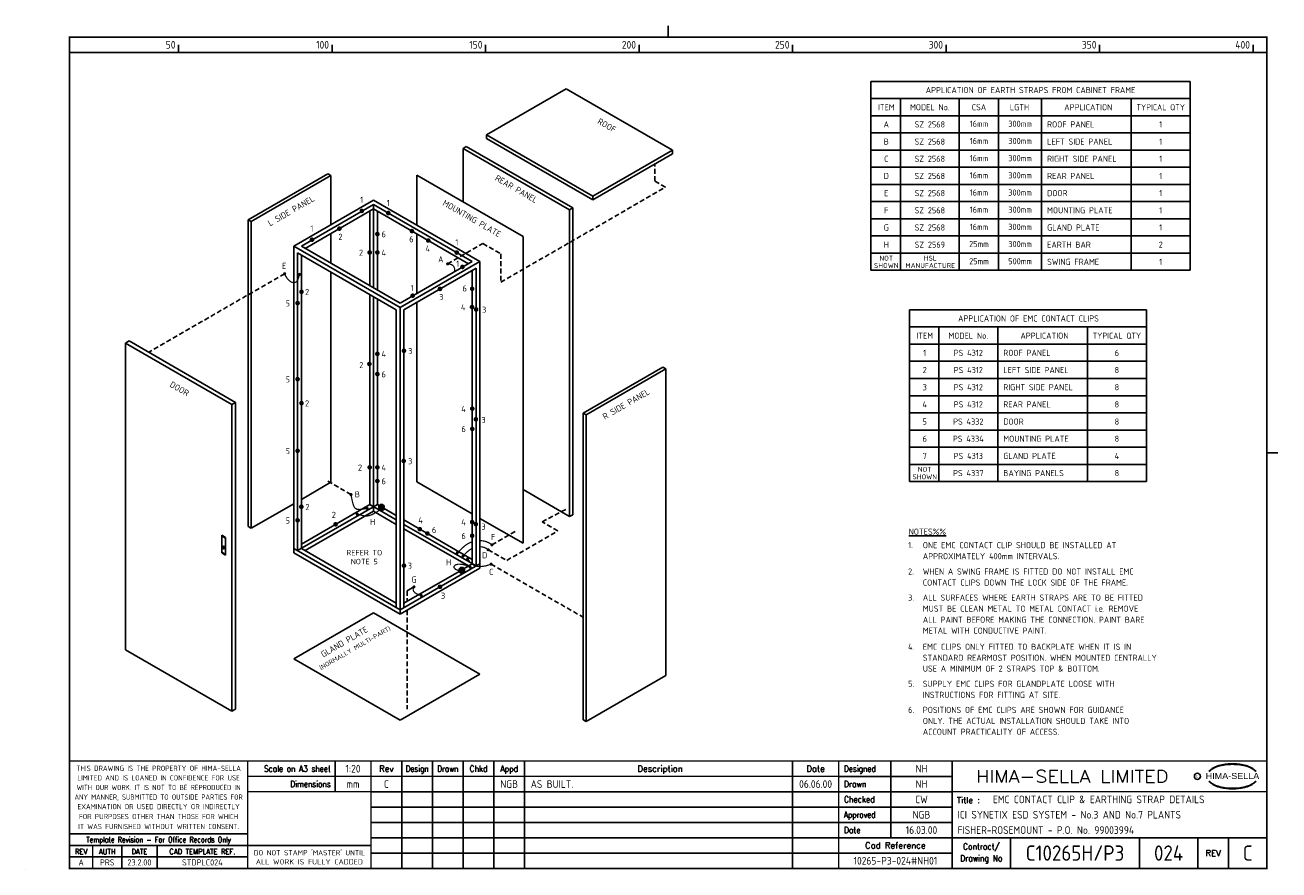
# Model space of a CAD drawing. Extents: x 0 to 8169, y 0 to 5509.
import ezdxf
from ezdxf.enums import TextEntityAlignment as Align

# ---------------------------------------------------------------- set-up
doc = ezdxf.new("R2010")
doc.units = 0
doc.header["$LTSCALE"] = 5
doc.header["$MEASUREMENT"] = 0
doc.linetypes.add('HIDDEN', pattern=[9.525, 6.35, -3.175])
doc.layers.get('0').update_dxf_attribs({"color": 41, "linetype": 'CONTINUOUS'})
for name, color, linetype in [('00-DRG_FRAME', 12, 'CONTINUOUS'), ('01-DRAW', 7, 'CONTINUOUS'), ('02-TEXT', 2, 'CONTINUOUS'), ('03-DIM', 3, 'CONTINUOUS'), ('051-TEXT', 2, 'CONTINUOUS')]:
    doc.layers.add(name, color=color, linetype=linetype)
doc.styles.add('ARIAL', font='ARIAL.TTF', dxfattribs={"height": 2.5})
doc.styles.add('ISO', font='iso.shx')
doc.styles.add('ROMAND', font='ROMAND')

# ---------------------------------------------------------------- blocks, each defined once
blk = doc.blocks.new('A3-CONTRACT')
at = {"style": 'ISO'}
for tag, height, p in [('SCALE', 2.5, (130.45, 31.75)), ('DESIGNED', 2.5, (292, 31.75)), ('DIMS', 2.5, (130.45, 26.75)), ('DRAWN', 2.5, (292, 26.75)), ('CHECKED', 2.5, (292, 21.75)), ('APPD', 2.5, (292, 16.75)), ('DATE', 2.5, (292, 11.75)), ('CAD-REF', 2.5, (282, 1.75)), ('CONTRACT', 5, (342, 3))]:
    blk.add_attdef(tag, text='', height=height, dxfattribs=at).set_placement(p, align=Align.CENTER)
for tag, p in [('TITLE_2', (303.75, 16.75)), ('TITLE_3', (303.5, 11.75))]:
    blk.add_attdef(tag, p, '', height=2.5, dxfattribs=at)
blk = doc.blocks.new('A3-TITLE')
at = {"style": 'ISO'}
blk.add_attdef('TITLE_1', (318.75, 21.75), '', height=2.5, dxfattribs=at)
for tag, p in [('DRGNO', (372.5, 3)), ('REV.', (398.25, 3))]:
    blk.add_attdef(tag, text='', height=5, dxfattribs=at).set_placement(p, align=Align.CENTER)
blk = doc.blocks.new('A3-REVB')
at = {"style": 'ISO'}
for tag, p in [('B', (117.7, 21.75)), ('DES', (127.7, 21.75)), ('DRN', (137.7, 21.75)), ('CHKD', (147.7, 21.75)), ('APPD', (157.7, 21.75)), ('DATE', (258, 21.75))]:
    blk.add_attdef(tag, text='', height=2.5, dxfattribs=at).set_placement(p, align=Align.CENTER)
blk.add_attdef('DESCRIPTION', (164.7, 21.75), '', height=2.5, dxfattribs=at)

msp = doc.modelspace()

# ---------------------------------------------------------------- linework, layer by layer
at = {"layer": '00-DRG_FRAME'}
for p, q in [((1000, 5330), (1000, 5380)), ((2000, 5330), (2000, 5380)), ((3000, 5330), (3000, 5380)), ((4000, 5330), (4000, 5380)), ((5000, 5330), (5000, 5380)), ((6000, 5330), (6000, 5380)), ((7000, 5330), (7000, 5380)), ((8000, 5330), (8000, 5380)), ((2020.2, 710), (2020.2, 510)), ((2454, 710), (2454, 10)), ((2654, 10), (2654, 710)), ((2854, 10), (2854, 710)), ((3054, 710), (3054, 10)), ((3254, 710), (3254, 10)), ((5000, 710), (5000, 10)), ((5640, 710), (5640, 210)), ((5300, 610), (6040, 610)), ((6040, 510), (2254, 510)), ((2254, 410), (6040, 410)), ((6040, 310), (2254, 310)), ((2254, 210), (5300, 210)), ((6420, 210), (6420, 10)), ((7260, 210), (7260, 10)), ((7640, 10), (7640, 210)), ((7840, 210), (7840, 10)), ((1450, 85), (290, 85)), ((6040, 110), (2254, 110)), ((0, 0), (0, 0.5))]:
    msp.add_line(p, q, dxfattribs=at)
at = {"layer": '00-DRG_FRAME', "const_width": 10}
for points in [[(4190, 5430), (4190, 5503.6)], [(4190, 5430), (4190, 5503.6)], [(290, 5330), (8090, 5330)], [(8090, 2720), (8163.6, 2720)], [(8090, 710), (290, 710)], [(1450, 10), (1450, 710)], [(2254, 10), (2254, 710)], [(5300, 710), (5300, 10)], [(6040, 10), (6040, 710)], [(5300, 610), (1450, 610)], [(2254, 510), (1450, 510)], [(8090, 510), (6040, 510)], [(290, 235), (1450, 235)], [(290, 160), (1450, 160)], [(440, 10), (440, 160)], [(630, 10), (630, 160)], [(860, 10), (860, 160)], [(2254, 160), (1450, 160)], [(5300, 210), (8090, 210)]]:
    msp.add_lwpolyline(points, dxfattribs=at)
msp.add_lwpolyline([(290, 10), (8090, 10), (8090, 5430), (290, 5430)], close=True, dxfattribs=at)
at = {"layer": '00-DRG_FRAME', "color": 3}
msp.add_circle((7637.6, 610), 20, dxfattribs=at)
for centre, radius, start, end in [((7812.1, 536.6), 144.8, 106.05317, 133.5024), ((7802.3, 562), 119.6, 122.24405, 131.61539), ((7795, 575.6), 104.2, 111.82056, 122.8668), ((7835.5, 494), 195.2, 107.59306, 113.94515), ((7862, 369.9), 318.7, 89.26982, 106.39112), ((7842, 470.3), 219.7, 96.01458, 107.32027), ((7865.9, 326.2), 365.6, 92.89168, 97.37336), ((7864.8, 377.3), 314.6, 89.78049, 93.17379), ((7867.3, 377.3), 314.6, 86.82621, 90.21951), ((7870.1, 369.9), 318.7, 73.60888, 90.73018), ((7866.2, 326.2), 365.6, 82.62664, 87.10832), ((7890.1, 470.3), 219.7, 72.67973, 83.98542), ((7896.5, 494), 195.2, 66.05485, 72.40694), ((7920, 536.6), 144.8, 46.4976, 73.94683), ((7937, 575.6), 104.2, 57.1332, 68.17944), ((7929.8, 562), 119.6, 48.38461, 57.75595), ((7817.5, 540.3), 146, 130.41903, 136.05701), ((7812.1, 684.6), 144.8, 226.4976, 253.94683), ((7817.5, 680.9), 146, 223.94299, 229.58097), ((7920, 684.6), 144.8, 286.05317, 313.5024), ((7914.6, 540.3), 146, 43.94299, 49.58097), ((7914.6, 680.9), 146, 310.41903, 316.05701), ((7802.3, 659.2), 119.6, 228.38461, 237.75595), ((7795, 645.5), 104.2, 237.1332, 248.17944), ((7835.5, 727.2), 195.2, 246.05485, 252.40694), ((7862, 851.2), 318.7, 253.60888, 270.73018), ((7842, 750.9), 219.7, 252.67973, 263.98542), ((7865.9, 895), 365.6, 262.62664, 267.10832), ((7864.8, 843.9), 314.6, 266.82621, 270.21951), ((7870.1, 851.2), 318.7, 269.26982, 286.39112), ((7867.3, 843.9), 314.6, 269.78049, 273.17379), ((7866.2, 895), 365.6, 272.89168, 277.37336), ((7890.1, 750.9), 219.7, 276.01458, 287.32027), ((7896.5, 727.2), 195.2, 287.59306, 293.94515), ((7937, 645.5), 104.2, 291.82056, 302.8668), ((7929.8, 659.2), 119.6, 302.24405, 311.61539)]:
    msp.add_arc(centre, radius, start, end, dxfattribs=at)
at = {"layer": '01-DRAW'}
for p, q in [((3006.2, 4792.3), (3525.8, 5092.3)), ((3525.8, 5092.3), (4218.6, 4692.3)), ((5510.5, 5141.6), (7590.5, 5141.6)), ((5510.5, 5141.6), (5510.5, 3909.6)), ((7590.5, 5141.6), (7590.5, 3909.6)), ((5510.5, 5029.6), (7590.5, 5029.6)), ((5702.5, 5029.6), (5702.5, 3909.6)), ((6086.5, 5029.6), (6086.5, 3909.6)), ((6342.5, 5029.6), (6342.5, 3909.6)), ((6622.5, 5029.6), (6622.5, 3909.6)), ((7206.5, 5029.6), (7206.5, 3909.6)), ((5510.5, 4917.6), (7590.5, 4917.6)), ((3006.2, 4792.3), (3699, 4392.3)), ((3006.2, 4792.3), (3006.2, 4769.2)), ((3006.2, 4769.2), (3699, 4369.2)), ((5510.5, 4805.5), (7590.5, 4805.5)), ((2854.6, 4704.8), (2874.6, 4716.3)), ((2854.6, 4704.8), (3547.5, 4304.8)), ((2854.6, 4354.8), (2854.6, 4704.8)), ((2874.6, 4716.3), (3567.5, 4316.3)), ((3699, 4392.3), (4218.6, 4692.3)), ((3699, 4369.2), (4218.6, 4669.2)), ((4218.6, 4692.3), (4218.6, 4669.2)), ((5510.5, 4693.6), (7590.5, 4693.6)), ((5510.5, 4581.6), (7590.5, 4581.6)), ((1453.3, 4238.8), (1972.9, 4538.8)), ((1473.3, 4227.3), (1992.9, 4527.3)), ((1992.9, 4527.3), (1972.9, 4538.8)), ((1992.9, 4207.3), (1992.9, 4527.3)), ((2551.5, 4529.8), (3244.3, 4129.8)), ((2551.5, 4204.7), (2551.5, 4529.8)), ((5510.5, 4469.6), (7590.5, 4469.6)), ((1750.4, 4067.3), (2270.1, 4367.3)), ((1800.4, 4067.3), (2270.1, 4338.4)), ((2270.1, 4367.3), (2962.9, 3967.3)), ((2270.1, 4338.4), (2912.9, 3967.3)), ((2270.1, 4338.4), (2270.1, 3796.1)), ((3699, 4392.3), (3699, 4369.2)), ((5510.5, 4357.6), (7590.5, 4357.6)), ((1825.4, 4052.8), (2270.1, 4309.5)), ((2245.1, 4295.1), (2245.1, 3810.6)), ((2270.1, 4309.5), (2887.9, 3952.8)), ((2295.1, 4295.1), (2295.1, 3781.7)), ((3547.5, 4304.8), (3567.5, 4316.3)), ((3547.5, 2304.8), (3547.5, 4304.8)), ((3567.5, 2316.3), (3567.5, 4316.3)), ((1453.3, 2238.8), (1453.3, 4238.8)), ((1473.3, 4227.3), (1453.3, 4238.8)), ((1473.3, 2227.3), (1473.3, 4227.3)), ((5510.5, 4245.6), (7590.5, 4245.6)), ((1992.9, 3956.1), (1992.9, 4149.5)), ((2551.5, 3758.6), (2551.5, 4147)), ((3244.3, 2129.8), (3244.3, 4129.8)), ((5510.5, 4133.6), (7590.5, 4133.6)), ((1750.4, 2067.3), (1750.4, 4067.3)), ((1750.4, 4067.3), (2443.3, 3667.3)), ((1775.4, 2081.7), (1775.4, 4023.9)), ((1775.4, 4023.9), (2418.3, 3652.8)), ((1800.4, 4067.3), (2443.3, 3696.1)), ((1800.4, 2096.1), (1800.4, 4009.5)), ((5510.5, 4021.6), (7590.5, 4021.6)), ((2443.3, 3667.3), (2962.9, 3967.3)), ((2443.3, 3696.1), (2912.9, 3967.3)), ((2468.3, 3652.8), (2937.9, 3923.9)), ((2937.9, 1981.7), (2937.9, 3923.9)), ((2962.9, 1967.2), (2962.9, 3967.3)), ((1992.9, 2527.3), (1992.9, 3898.4)), ((2912.9, 1996.1), (2912.9, 3909.5)), ((5510.5, 3909.6), (7590.5, 3909.6)), ((2245.1, 3752.8), (2245.1, 2381.7)), ((2270.1, 3738.4), (2270.1, 2338.4)), ((2295.1, 3723.9), (2295.1, 2381.7)), ((2551.5, 2529.8), (2551.5, 3700.9)), ((2418.3, 1710.6), (2418.3, 3652.8)), ((2443.3, 1667.2), (2443.3, 3667.3)), ((2468.3, 1710.6), (2468.3, 3652.8)), ((5761, 3652.2), (5761, 2532.2)), ((5761, 3652.2), (7305, 3652.2)), ((7305, 3652.2), (7305, 2532.2)), ((5761, 3540.2), (7305, 3540.2)), ((5953, 3540.2), (5953, 2532.2)), ((6337, 3540.2), (6337, 2532.2)), ((6921, 3540.2), (6921, 2532.2)), ((654.1, 3434.2), (679.1, 3448.7)), ((654.1, 3434.2), (1346.9, 3034.2)), ((654.1, 1434.2), (654.1, 3434.2)), ((679.1, 3448.7), (1371.9, 3048.7)), ((5761, 3428.2), (7305, 3428.2)), ((3635.7, 2978.8), (4155.3, 3278.8)), ((4175.3, 3267.2), (4155.3, 3278.8)), ((5761, 3316.3), (7305, 3316.3)), ((3655.7, 2967.2), (4175.3, 3267.2)), ((4175.3, 1267.2), (4175.3, 3267.2)), ((5761, 3204.2), (7305, 3204.2)), ((1346.9, 3034.2), (1371.9, 3048.7)), ((1346.9, 1034.2), (1346.9, 3034.2)), ((1371.9, 1048.7), (1371.9, 3048.7)), ((5761, 3092.2), (7305, 3092.2)), ((3635.7, 978.8), (3635.7, 2978.8)), ((3655.7, 2967.2), (3635.7, 2978.8)), ((3655.7, 967.2), (3655.7, 2967.2)), ((5761, 2980.2), (7305, 2980.2)), ((5761, 2868.2), (7305, 2868.2)), ((5761, 2756.2), (7305, 2756.2)), ((5761, 2644.2), (7305, 2644.2)), ((1800.4, 2416.1), (1992.9, 2527.3)), ((2551.5, 2529.8), (2912.9, 2321.1)), ((3244.3, 2479.8), (3547.5, 2304.8)), ((5761, 2532.2), (7305, 2532.2)), ((1473.3, 2227.3), (1750.4, 2387.3)), ((1775.4, 2081.7), (2295.1, 2381.7)), ((1800.4, 2125), (2245.1, 2381.7)), ((2418.3, 2281.7), (2245.1, 2381.7)), ((2306.1, 2375.3), (2295.1, 2381.7)), ((1825.4, 2081.7), (2270.1, 2338.4)), ((2418.3, 2252.8), (2270.1, 2338.4)), ((2418.3, 2310.6), (2338.7, 2356.5)), ((2962.9, 2292.3), (3244.3, 2129.8)), ((3547.5, 2304.8), (3567.5, 2316.3)), ((1473.3, 2227.3), (1453.3, 2238.8)), ((2912.9, 2025), (2468.3, 2281.7)), ((2937.9, 1981.7), (2468.3, 2252.8)), ((2887.9, 1981.7), (2468.3, 2223.9)), ((1281, 2066.5), (1281, 2182.5)), ((1281, 2182.5), (1305.2, 2168.5)), ((1281, 2178), (1305.2, 2164)), ((1305.2, 2168.5), (1305.2, 2052.5)), ((1305.2, 2057), (1281, 2071)), ((1305.2, 2052.5), (1281, 2066.5)), ((1750.4, 2096.1), (2443.3, 1696.1)), ((1750.4, 2067.3), (2443.3, 1667.2)), ((1800.4, 2096.1), (2418.3, 1739.4)), ((2962.9, 1996.1), (2443.3, 1696.1)), ((2443.3, 1667.2), (2962.9, 1967.2)), ((2912.9, 1996.1), (2859.7, 1965.4)), ((2827.1, 1946.6), (2468.3, 1739.4)), ((1750.4, 1377.3), (2270.1, 1677.3)), ((2270.1, 1677.3), (2962.9, 1277.3)), ((654.1, 1434.2), (1346.9, 1034.2)), ((1750.4, 1377.3), (2443.3, 977.3)), ((2443.3, 977.3), (2962.9, 1277.3)), ((3655.7, 967.2), (4175.3, 1267.2)), ((1346.9, 1034.2), (1371.9, 1048.7)), ((3655.7, 967.2), (3635.7, 978.8))]:
    msp.add_line(p, q, dxfattribs=at)
for radius in [8, 5.5]:
    msp.add_circle((1292.4, 2102.5), radius, dxfattribs=at)
at = {"layer": '03-DIM', "linetype": 'HIDDEN'}
for p, q in [((1691, 3887.2), (805.2, 3375.8)), ((2123.3, 2447.2), (1964.7, 2538.8)), ((3035.9, 1993.7), (3635.7, 1647.5)), ((2488.4, 1819.6), (2488.4, 1751)), ((2488.4, 1693.3), (2488.4, 1047.7))]:
    msp.add_line(p, q, dxfattribs=at)
at = {"layer": '03-DIM'}
for p, q in [((2303.9, 2373.2), (2313.2, 2382)), ((2303.9, 2364.9), (2303.9, 2373.2)), ((2303.9, 2373.2), (2313.2, 2364.4)), ((2313.2, 2382), (2329.4, 2382)), ((2338.7, 2373.2), (2329.4, 2382)), ((2338.7, 2373.2), (2329.4, 2364.4)), ((2338.7, 2373.2), (2338.7, 2364.9)), ((2303.9, 2364.9), (2313.2, 2356.1)), ((2303.9, 2361.2), (2305.9, 2363.1)), ((2303.9, 2352.9), (2303.9, 2361.2)), ((2303.9, 2361.2), (2313.2, 2352.4)), ((2303.9, 2352.9), (2313.2, 2344.1)), ((2313.2, 2364.4), (2329.4, 2364.4)), ((2313.2, 2364.4), (2313.2, 2356.1)), ((2313.2, 2356.1), (2329.4, 2356.1)), ((2313.2, 2352.4), (2313.2, 2344.1)), ((2313.2, 2352.4), (2329.4, 2352.4)), ((2313.2, 2344.1), (2329.4, 2344.1)), ((2338.7, 2364.9), (2329.4, 2356.1)), ((2329.4, 2364.4), (2329.4, 2356.1)), ((2338.7, 2361.2), (2329.4, 2352.4)), ((2338.7, 2352.9), (2329.4, 2344.1)), ((2329.4, 2352.4), (2329.4, 2344.1)), ((2338.7, 2361.2), (2336.7, 2363.1)), ((2338.7, 2361.2), (2338.7, 2352.9)), ((2827.1, 1963.2), (2836.5, 1972)), ((2827.1, 1954.9), (2827.1, 1963.2)), ((2827.1, 1963.2), (2836.5, 1954.4)), ((2836.5, 1972), (2852.6, 1972)), ((2862, 1963.2), (2852.6, 1972)), ((2862, 1963.2), (2852.6, 1954.4)), ((2862, 1963.2), (2862, 1954.9)), ((2827.1, 1954.9), (2836.5, 1946.1)), ((2827.1, 1951.2), (2829.1, 1953.1)), ((2827.1, 1951.2), (2836.5, 1942.4)), ((2827.1, 1942.9), (2827.1, 1951.2)), ((2827.1, 1942.9), (2836.5, 1934.1)), ((2836.5, 1954.4), (2836.5, 1946.1)), ((2836.5, 1954.4), (2852.6, 1954.4)), ((2836.5, 1946.1), (2852.6, 1946.1)), ((2836.5, 1942.4), (2852.6, 1942.4)), ((2836.5, 1942.4), (2836.5, 1934.1)), ((2836.5, 1934.1), (2852.6, 1934.1)), ((2862, 1954.9), (2852.6, 1946.1)), ((2852.6, 1954.4), (2852.6, 1946.1)), ((2862, 1951.2), (2852.6, 1942.4)), ((2862, 1942.9), (2852.6, 1934.1)), ((2852.6, 1942.4), (2852.6, 1934.1)), ((2862, 1951.2), (2860, 1953.1)), ((2862, 1951.2), (2862, 1942.9)), ((2533.6, 1845.7), (2488.4, 1819.6))]:
    msp.add_line(p, q, dxfattribs=at)
at = {"layer": '03-DIM', "linetype": 'HIDDEN'}
for points in [[(2752.7, 3951.2), (2982.5, 4083.9), (3098.7, 4016.7), (3098.7, 3831.8), (4172.6, 4451.8), (4102.9, 4492), (4102.9, 4602.3)], [(3016.9, 2087.7), (3137.7, 2018), (3471.1, 2210.5), (3367.8, 2270.2), (3524.4, 2351.6)], [(3041.4, 2119.3), (3193.3, 2207)]]:
    msp.add_lwpolyline(points, dxfattribs=at)
at = {"layer": '03-DIM'}
for points, const_width in [([(2186.6, 4296.7, 1), (2201.6, 4296.7, 1)], 15), ([(2358.8, 4282.8, 1), (2373.8, 4282.8, 1)], 15), ([(2040.3, 4181.2, 1), (2055.3, 4181.2, 1)], 15), ([(2512.6, 4165.2, 1), (2527.6, 4165.2, 1)], 15), ([(1861.9, 4109.2, 1), (1876.9, 4109.2, 1)], 15), ([(2287.6, 4145.8, 1), (2302.6, 4145.8, 1)], 15), ([(2619.1, 4103.7, 1), (2634.1, 4103.7, 1)], 15), ([(2237.6, 4025.8, 1), (2252.6, 4025.8, 1)], 15), ([(2287.6, 4025.8, 1), (2302.6, 4025.8, 1)], 15), ([(2804.8, 4025.3, 1), (2819.8, 4025.3, 1)], 15), ([(2747.7, 3951.2, 1), (2757.7, 3951.2, 1)], 10), ([(2842, 3931.7, 1), (2857, 3931.7, 1)], 15), ([(1686, 3887.2, 1), (1696, 3887.2, 1)], 10), ([(1783, 3883.2, 1), (1793, 3883.2, 1)], 10), ([(1793.3, 3769.2, 1), (1808.3, 3769.2, 1)], 15), ([(2517.3, 3744.2, 1), (2532.3, 3744.2, 1)], 15), ([(2695.6, 3788.4, 1), (2710.6, 3788.4, 1)], 15), ([(2905, 3789.2, 1), (2920, 3789.2, 1)], 15), ([(1767.9, 3695.7, 1), (1782.9, 3695.7, 1)], 15), ([(2904.2, 3669.7, 1), (2919.2, 3669.7, 1)], 15), ([(2931, 3654.2, 1), (2946, 3654.2, 1)], 15), ([(2287.6, 3364.8, 1), (2302.6, 3364.8, 1)], 15), ([(2460.8, 3384.7, 1), (2475.8, 3384.7, 1)], 15), ([(2235.8, 3298.8, 1), (2250.8, 3298.8, 1)], 15), ([(1767.9, 3199.7, 1), (1782.9, 3199.7, 1)], 15), ([(2287.6, 3232.8, 1), (2302.6, 3232.8, 1)], 15), ([(1793.3, 3043.2, 1), (1808.3, 3043.2, 1)], 15), ([(2905.9, 3007.7, 1), (2920.9, 3007.7, 1)], 15), ([(2929.3, 2938.2, 1), (2944.3, 2938.2, 1)], 15), ([(2905.9, 2875.7, 1), (2920.9, 2875.7, 1)], 15), ([(1767.9, 2732.7, 1), (1782.9, 2732.7, 1)], 15), ([(2237.6, 2624.8, 1), (2252.6, 2624.8, 1)], 15), ([(2287.6, 2624.8, 1), (2302.6, 2624.8, 1)], 15), ([(2459, 2666.7, 1), (2474, 2666.7, 1)], 15), ([(2287.6, 2535.8, 1), (2302.6, 2535.8, 1)], 15), ([(2118.3, 2447.2, 1), (2128.3, 2447.2, 1)], 10), ([(1792.4, 2367.7, 1), (1807.4, 2367.7, 1)], 15), ([(1767.9, 2279.7, 1), (1782.9, 2279.7, 1)], 15), ([(2158.3, 2319.7, 1), (2168.3, 2319.7, 1)], 10), ([(2223.3, 2357.2, 1), (2233.3, 2357.2, 1)], 10), ([(2015.3, 2253.3, 1), (2030.3, 2253.3, 1)], 15), ([(2564, 2222.1, 1), (2579, 2222.1, 1)], 15), ([(2613.4, 2193.6, 1), (2628.4, 2193.6, 1)], 15), ([(2905, 2268.2, 1), (2920, 2268.2, 1)], 15), ([(2929.3, 2254.2, 1), (2944.3, 2254.2, 1)], 15), ([(2905, 2179.2, 1), (2920, 2179.2, 1)], 15), ([(3036.4, 2119.3, 1), (3046.4, 2119.3, 1)], 10), ([(2811, 2067.7, 1), (2821, 2067.7, 1)], 10), ([(2848.2, 2046.2, 1), (2858.2, 2046.2, 1)], 10), ([(3011.9, 2087.7, 1), (3021.9, 2087.7, 1)], 10), ([(2460.8, 1983.7, 1), (2475.8, 1983.7, 1)], 15), ([(2878.5, 2027.7, 1), (2888.5, 2027.7, 1)], 10), ([(2894.1, 1973.7, 1), (2904.1, 1973.7, 1)], 10), ([(3030.9, 1993.7, 1), (3040.9, 1993.7, 1)], 10), ([(2528.6, 1845.7, 1), (2538.6, 1845.7, 1)], 10), ([(2575.4, 1789.7, 1), (2585.4, 1789.7, 1)], 10), ([(2695.6, 1846.1, 1), (2710.6, 1846.1, 1)], 15)]:
    msp.add_lwpolyline(points, format="xyb", close=True, dxfattribs=dict(at, const_width=const_width))
at = {"layer": '03-DIM', "const_width": 8}
for points in [[(2798.6, 3901.3), (2798.8, 3903.1), (2798.7, 3916.6), (2796.4, 3927.5), (2792, 3936.1), (2785.5, 3942.5), (2776.8, 3947), (2765.9, 3949.9), (2752.7, 3951.2)], [(1788, 3883.2), (1784.2, 3869.1), (1780.5, 3857.8), (1776.9, 3849.1), (1773.4, 3842.6), (1770, 3837.9), (1766.6, 3834.7), (1763.1, 3832.6), (1759.7, 3831.2), (1756.2, 3830.3), (1752.6, 3829.8), (1749, 3829.7), (1745.2, 3830.1), (1741.4, 3830.9), (1737.3, 3832.3), (1733.2, 3834.2), (1728.8, 3836.7), (1724.3, 3839.9), (1719.6, 3843.7), (1714.8, 3848.4), (1710, 3853.9), (1705.2, 3860.5), (1700.4, 3868.2), (1695.6, 3877.1), (1691, 3887.2)], [(2228.3, 2357.2), (2200.2, 2352.5), (2178.8, 2350.2), (2163, 2351.4), (2151.4, 2357.2), (2142.9, 2368.7), (2136.2, 2386.8), (2130, 2412.6), (2123.3, 2447.2)], [(2163.3, 2319.7), (2188, 2313.3), (2207.6, 2309.1), (2224.2, 2307.7), (2239.6, 2309.4), (2255.8, 2314.8), (2274.7, 2324.3), (2298.2, 2338.3), (2314.3, 2348.4)], [(2820.5, 2069.9), (2837.5, 2087.9), (2850, 2100.2), (2861.6, 2110.4), (2872.5, 2118.8), (2882.8, 2125.6), (2892.7, 2131), (2912.9, 2139.9)], [(2962.9, 2146.8), (2963.3, 2146.8), (2966.5, 2146.8), (2969.5, 2146.7), (2972.4, 2146.6), (2975.2, 2146.4), (2977.7, 2146.1), (2979.9, 2145.9), (2981.9, 2145.6), (2984, 2145.3), (2986, 2144.9), (2988.1, 2144.5), (2990.2, 2144.1), (2992.2, 2143.7), (2994.3, 2143.2), (2996.4, 2142.6), (2998.5, 2142.1), (3000.7, 2141.4), (3002.9, 2140.7), (3005.2, 2140), (3007.5, 2139.1), (3009.8, 2138.2), (3012.2, 2137.3), (3014.6, 2136.2), (3017.2, 2135), (3020.1, 2133.5), (3023.4, 2131.8), (3026.8, 2129.8), (3030.3, 2127.5), (3033.9, 2125), (3037.8, 2122.2), (3041.4, 2119.3)], [(2853.2, 2046.2), (2866, 2059.8), (2877.2, 2070.8), (2887.1, 2079.5), (2895.8, 2086.2), (2903.5, 2091.3), (2910.4, 2095.1), (2912.9, 2096.2)], [(2962.9, 2106.8), (2964, 2106.8), (2966.2, 2106.8), (2968.2, 2106.8), (2970, 2106.7), (2971.6, 2106.6), (2973.1, 2106.4), (2974.6, 2106.2), (2976.1, 2106), (2977.5, 2105.8), (2979, 2105.5), (2980.5, 2105.3), (2981.9, 2105), (2983.4, 2104.6), (2984.8, 2104.3), (2986.2, 2103.9), (2987.7, 2103.6), (2989.1, 2103.1), (2990.5, 2102.7), (2992, 2102.2), (2993.5, 2101.7), (2995, 2101.1), (2996.6, 2100.4), (2998.2, 2099.7), (2999.9, 2098.9), (3001.7, 2098), (3003.6, 2097), (3005.8, 2095.7), (3008.1, 2094.2), (3010.7, 2092.4), (3013.6, 2090.3), (3016.9, 2087.7)], [(2829.4, 1950.8), (2805, 1958.7), (2794.7, 1970.6), (2795.1, 1981.1), (2804.4, 1989.1), (2821.2, 1993.5), (2843.7, 1993.2), (2870.2, 1986.9), (2899.1, 1973.7)], [(2883.5, 2027.7), (2890.1, 2018.6), (2896.1, 2010.9), (2901.7, 2004.4), (2906.9, 1999.1), (2911.9, 1994.7), (2916.5, 1991.2), (2921, 1988.4), (2925.4, 1986), (2929.7, 1984), (2934, 1982.4), (2938.4, 1981), (2943, 1980), (2947.8, 1979.2), (2953, 1978.7), (2958.5, 1978.4), (2964.4, 1978.4), (2970.9, 1978.5), (2977.9, 1979), (2985.6, 1979.9), (2994, 1981.2), (3003.2, 1983.2), (3013.2, 1985.9), (3024.1, 1989.4), (3035.9, 1993.7)], [(2580.4, 1789.7), (2563.2, 1795.1), (2549.7, 1801), (2539.7, 1807.5), (2533, 1814.4), (2529.3, 1821.7), (2528.3, 1829.4), (2529.8, 1837.4), (2533.6, 1845.7)]]:
    msp.add_lwpolyline(points, dxfattribs=at)
at = {"layer": '03-DIM', "flags": 128}
for points in [[(2314.9, 2377.6), (2315, 2376.9), (2315.4, 2376.2), (2315.9, 2375.6), (2316.7, 2375.1), (2317.6, 2374.6), (2318.7, 2374.2), (2319.8, 2374), (2321, 2373.9), (2322.2, 2374), (2323.4, 2374.1), (2324.5, 2374.4), (2325.5, 2374.8), (2326.3, 2375.3), (2327, 2375.9), (2327.4, 2376.6), (2327.7, 2377.3), (2327.7, 2378), (2327.4, 2378.6), (2327, 2379.3), (2326.3, 2379.9), (2325.5, 2380.4), (2324.5, 2380.8), (2323.4, 2381.1), (2322.2, 2381.2), (2321, 2381.3), (2319.8, 2381.2), (2318.7, 2381), (2317.6, 2380.6), (2316.7, 2380.1), (2315.9, 2379.6), (2315.4, 2379), (2315, 2378.3)], [(2838.2, 1967.6), (2838.3, 1966.9), (2838.6, 1966.2), (2839.2, 1965.6), (2839.9, 1965.1), (2840.9, 1964.6), (2841.9, 1964.2), (2843.1, 1964), (2844.3, 1963.9), (2845.5, 1964), (2846.6, 1964.1), (2847.8, 1964.4), (2848.7, 1964.8), (2849.6, 1965.3), (2850.2, 1965.9), (2850.7, 1966.6), (2850.9, 1967.2), (2850.9, 1968), (2850.7, 1968.6), (2850.2, 1969.3), (2849.6, 1969.9), (2848.7, 1970.4), (2847.8, 1970.8), (2846.6, 1971.1), (2845.5, 1971.2), (2844.3, 1971.3), (2843.1, 1971.2), (2841.9, 1971), (2840.9, 1970.6), (2839.9, 1970.1), (2839.2, 1969.6), (2838.6, 1969), (2838.3, 1968.3)]]:
    msp.add_lwpolyline(points, close=True, dxfattribs=at)
for points in [[(2315.2, 2376.6), (2314.9, 2375.9), (2315, 2375.2), (2315.2, 2374.5), (2315.7, 2373.8), (2316.4, 2373.2), (2317.3, 2372.7), (2318.3, 2372.3), (2319.5, 2372.1), (2320.7, 2371.9), (2321.9, 2371.9), (2323.1, 2372.1), (2324.3, 2372.3), (2325.3, 2372.7), (2326.2, 2373.2), (2326.9, 2373.8), (2327.4, 2374.5), (2327.7, 2375.2), (2327.7, 2375.9), (2327.5, 2376.6)], [(2315.3, 2374.4), (2315, 2373.7), (2314.9, 2373), (2315.1, 2372.3), (2315.5, 2371.6), (2316.1, 2371), (2316.9, 2370.4), (2317.8, 2370), (2318.9, 2369.7), (2320.1, 2369.5), (2321.3, 2369.4), (2322.5, 2369.5), (2323.7, 2369.7), (2324.8, 2370), (2325.7, 2370.4), (2326.5, 2371), (2327.1, 2371.6), (2327.5, 2372.3), (2327.7, 2373), (2327.6, 2373.7), (2327.3, 2374.4)], [(2838.4, 1966.6), (2838.2, 1965.9), (2838.2, 1965.2), (2838.5, 1964.5), (2839, 1963.8), (2839.7, 1963.2), (2840.5, 1962.7), (2841.6, 1962.3), (2842.7, 1962.1), (2843.9, 1961.9), (2845.2, 1961.9), (2846.4, 1962.1), (2847.5, 1962.3), (2848.6, 1962.7), (2849.5, 1963.2), (2850.2, 1963.8), (2850.6, 1964.5), (2850.9, 1965.2), (2850.9, 1965.9), (2850.7, 1966.6)], [(2838.6, 1964.4), (2838.3, 1963.7), (2838.2, 1963), (2838.3, 1962.3), (2838.7, 1961.6), (2839.3, 1961), (2840.1, 1960.4), (2841.1, 1960), (2842.2, 1959.7), (2843.3, 1959.5), (2844.6, 1959.4), (2845.8, 1959.5), (2846.9, 1959.7), (2848, 1960), (2849, 1960.4), (2849.8, 1961), (2850.4, 1961.6), (2850.8, 1962.3), (2850.9, 1963), (2850.9, 1963.7), (2850.6, 1964.4)]]:
    msp.add_lwpolyline(points, dxfattribs=at)

# ---------------------------------------------------------------- block references
ref = msp.add_blockref('A3-CONTRACT', (0, 0), dxfattribs=dict(xscale=20, yscale=20, zscale=20))
ref.add_attrib('SCALE', '1:20', dxfattribs={"height": 50, "style": 'ISO'}).set_placement((2136.5, 635), align=Align.CENTER)
ref.add_attrib('DIMS', 'mm', dxfattribs={"height": 50, "style": 'ISO'}).set_placement((2136.5, 535), align=Align.CENTER)
ref.add_attrib('DESIGNED', 'NH', dxfattribs={"height": 50, "style": 'ISO'}).set_placement((5840, 635), align=Align.CENTER)
ref.add_attrib('DRAWN', 'NH', dxfattribs={"height": 50, "style": 'ISO'}).set_placement((5840, 535), align=Align.CENTER)
ref.add_attrib('CHECKED', 'CW', dxfattribs={"height": 50, "style": 'ISO'}).set_placement((5840, 435), align=Align.CENTER)
ref.add_attrib('APPD', 'NGB', dxfattribs={"height": 50, "style": 'ISO'}).set_placement((5840, 335), align=Align.CENTER)
ref.add_attrib('DATE', '16.03.00', dxfattribs={"height": 50, "style": 'ISO'}).set_placement((5840, 235), align=Align.CENTER)
ref.add_attrib('CADREF', '10265-P3-024#NH01', dxfattribs={"height": 50, "style": 'ISO'}).set_placement((5670, 35), align=Align.CENTER)
ref.add_attrib('TITLE_2', 'ICI SYNETIX ESD SYSTEM - No.3 AND No.7 PLANTS', (6075, 335), dxfattribs={"height": 50, "style": 'ISO'})
ref.add_attrib('TITLE_3', 'FISHER-ROSEMOUNT - P.O. No. 99003994', (6075, 235), dxfattribs={"height": 50, "style": 'ISO'})
ref.add_attrib('CONTRACT', 'C10265H/P3', dxfattribs={"height": 100, "style": 'ISO'}).set_placement((6840, 60), align=Align.CENTER)
at = {"layer": '02-TEXT'}
ref = msp.add_blockref('A3-TITLE', (0, 0), dxfattribs=dict(at, xscale=20, yscale=20, zscale=20))
ref.add_attrib('TITLE_1', 'EMC CONTACT CLIP & EARTHING STRAP DETAILS', (6305, 435), dxfattribs={"layer": '0', "height": 50, "style": 'ISO'})
ref.add_attrib('DRGNO', '024', dxfattribs={"layer": '0', "height": 100, "style": 'ISO'}).set_placement((7450, 60), align=Align.CENTER)
ref.add_attrib('REV.', 'C', dxfattribs={"layer": '0', "height": 100, "style": 'ISO'}).set_placement((7965, 60), align=Align.CENTER)
at = {"layer": '051-TEXT'}
ref = msp.add_blockref('A3-REVB', (0, 100), dxfattribs=dict(at, xscale=20, yscale=20, zscale=20))
ref.add_attrib('B', 'C', dxfattribs={"layer": '0', "height": 50, "style": 'ISO'}).set_placement((2354, 535), align=Align.CENTER)
ref.add_attrib('APPD', 'NGB', dxfattribs={"layer": '0', "height": 50, "style": 'ISO'}).set_placement((3154, 535), align=Align.CENTER)
ref.add_attrib('DESCRIPTION', 'AS BUILT.', (3294, 535), dxfattribs={"layer": '0', "height": 50, "style": 'ISO'})
ref.add_attrib('DATE', '06.06.00', dxfattribs={"layer": '0', "height": 50, "style": 'ISO'}).set_placement((5150, 535), align=Align.CENTER)

# ---------------------------------------------------------------- texts
at = {"layer": '00-DRG_FRAME', "style": 'ISO'}
for s, p in [('50', (980, 5355)), ('100', (1980, 5355)), ('150', (2980, 5355)), ('200', (3980, 5355)), ('250', (4980, 5355)), ('300', (5980, 5355)), ('350', (6980, 5355)), ('400', (7980, 5355))]:
    msp.add_text(s, height=50, dxfattribs=at).set_placement(p, align=Align.RIGHT)
at = {"layer": '00-DRG_FRAME', "color": 3, "style": 'ISO'}
for s, width, p in [('THIS DRAWING IS THE PROPERTY OF HIMA-SELLA', 0.9, (870, 662.9)), ("DO NOT STAMP 'MASTER' UNTIL", 0.95, (1852, 115.4))]:
    msp.add_text(s, height=34, dxfattribs=dict(at, width=width)).set_placement(p, align=Align.MIDDLE)
at = {"layer": '00-DRG_FRAME', "color": 4, "style": 'ROMAND', "width": 0.87}
for s, p in [('Scale on A3 sheet', (1990.8, 639.9)), ('Dimensions', (1990.8, 540.1))]:
    msp.add_text(s, height=40, dxfattribs=at).set_placement(p, align=Align.RIGHT)
at = {"layer": '00-DRG_FRAME', "color": 4, "style": 'ROMAND'}
for s, p in [('Rev', (2354, 640)), ('Description', (4137, 640)), ('Date', (5150, 640))]:
    msp.add_text(s, height=40, dxfattribs=at).set_placement(p, align=Align.CENTER)
for s, width, p in [('Design', 0.85, (2554, 640)), ('Drawn', 0.85, (2754, 640)), ('Chkd', 0.9, (2954, 640)), ('Appd', 0.9, (3154, 640))]:
    msp.add_text(s, height=40, dxfattribs=dict(at, width=width)).set_placement(p, align=Align.CENTER)
for s, width, p in [('Designed', 0.87, (5335, 640)), ('Drawn', 0.9, (5335, 540)), ('Checked', 0.9, (5335, 440)), ('Approved', 0.85, (5335, 340)), ('Date', 0.9, (5335, 240))]:
    msp.add_text(s, height=40, dxfattribs=dict(at, width=width)).set_placement(p)
at = {"layer": '00-DRG_FRAME', "style": 'ROMAND', "width": 1.15}
msp.add_text('HIMA-SELLA LIMITED', height=80, dxfattribs=at).set_placement((6821.9, 610), align=Align.MIDDLE)
at = {"layer": '00-DRG_FRAME', "color": 3, "style": 'ISO'}
for s, width, p in [('LIMITED AND IS LOANED IN CONFIDENCE FOR USE', 0.9, (870, 600.4)), ('ANY MANNER, SUBMITTED TO OUTSIDE PARTIES FOR', 0.87, (870, 475.3)), ('WITH OUR WORK. IT IS NOT TO BE REPRODUCED IN', 0.87, (870, 537.8)), ('EXAMINATION OR USED DIRECTLY OR INDIRECTLY', 0.9, (870, 412.8)), ('FOR PURPOSES OTHER THAN THOSE FOR WHICH', 0.9, (870, 348.1)), ('IT WAS FURNISHED WITHOUT WRITTEN CONSENT.', 0.9, (870, 283.1))]:
    msp.add_text(s, height=34, dxfattribs=dict(at, width=width)).set_placement(p, align=Align.MIDDLE_CENTER)
at = {"layer": '00-DRG_FRAME', "color": 3, "style": 'ISO', "width": 0.9}
msp.add_text('C', height=20, dxfattribs=at).set_placement((7636.9, 600), align=Align.CENTER)
at = {"layer": '00-DRG_FRAME', "style": 'ARIAL', "width": 1.05}
msp.add_text('HIMA-SELLA', height=40, dxfattribs=at).set_placement((7866, 592.6), align=Align.CENTER)
at = {"layer": '00-DRG_FRAME', "color": 4, "style": 'ROMAND'}
msp.add_text('Title :', height=40, dxfattribs=at).set_placement((6070, 435))
for s, height, width, p in [('Template Revision - For Office Records Only', 36, 0.85, (870, 192.5)), ('Contract/', 40, 0.9, (6230, 150)), ('REV', 36, 0.9, (365, 120)), ('AUTH', 36, 0.9, (535, 120)), ('DATE', 36, 0.9, (745, 120)), ('CAD TEMPLATE REF.', 36, 0.9, (1155, 120)), ('Drawing No', 40, 0.9, (6230, 70))]:
    msp.add_text(s, height=height, dxfattribs=dict(at, width=width)).set_placement(p, align=Align.MIDDLE)
for s, p in [('Cad Reference', (5670, 160)), ('REV', (7740, 110))]:
    msp.add_text(s, height=40, dxfattribs=at).set_placement(p, align=Align.MIDDLE)
at = {"layer": '00-DRG_FRAME', "color": 41, "style": 'ISO'}
for s, p in [('A', (365, 29)), ('PRS', (535, 29)), ('23.2.00', (745, 29)), ('STDPLC024', (1155, 29))]:
    msp.add_text(s, height=40, dxfattribs=at).set_placement(p, align=Align.CENTER)
at = {"layer": '00-DRG_FRAME', "color": 3, "style": 'ISO'}
msp.add_text('ALL WORK IS FULLY CADDED', height=34, dxfattribs=at).set_placement((1852, 52.9), align=Align.MIDDLE_CENTER)
at = {"layer": '02-TEXT', "style": 'ISO'}
for s, height, p in [('APPLICATION OF EARTH STRAPS FROM CABINET FRAME', 40, (6550.5, 5084.8)), ('ITEM', 40, (5610.5, 4972.8)), ('MODEL No.', 40, (5894.5, 4972.8)), ('CSA', 40, (6214.5, 4972.8)), ('LGTH', 40, (6478.5, 4972.8)), ('APPLICATION', 40, (6926.5, 4972.8)), ('A', 40, (5610.5, 4860.8)), ('SZ 2568', 40, (5894.5, 4860.8)), ('16mm', 40, (6214.5, 4864.8)), ('300mm', 40, (6482.5, 4864.8)), ('1', 40, (7398.5, 4860.8)), ('B', 40, (5610.5, 4748.8)), ('SZ 2568', 40, (5894.5, 4748.8)), ('16mm', 40, (6214.5, 4752.8)), ('300mm', 40, (6482.5, 4752.8)), ('1', 40, (7398.5, 4748.8)), ('C', 40, (5610.5, 4636.7)), ('SZ 2568', 40, (5894.5, 4636.7)), ('16mm', 40, (6214.5, 4640.8)), ('300mm', 40, (6482.5, 4640.8)), ('1', 40, (7398.5, 4636.7)), ('D', 40, (5610.5, 4524.8)), ('SZ 2568', 40, (5894.5, 4524.8)), ('16mm', 40, (6214.5, 4528.8)), ('300mm', 40, (6482.5, 4528.8)), ('1', 40, (7398.5, 4524.8)), ('E', 40, (5610.5, 4412.8)), ('SZ 2568', 40, (5894.5, 4412.8)), ('16mm', 40, (6214.5, 4416.7)), ('300mm', 40, (6482.5, 4416.7)), ('1', 40, (7398.5, 4412.8)), ('1', 40, (2193.1, 4369.2)), ('1', 40, (2366.8, 4349.2)), ('16mm', 40, (6214.5, 4304.8)), ('300mm', 40, (6482.5, 4304.8)), ('F', 40, (5610.5, 4300.8)), ('SZ 2568', 40, (5894.5, 4300.8)), ('1', 40, (7398.5, 4300.8)), ('1', 40, (1868.3, 4181.8)), ('G', 40, (5610.5, 4188.8)), ('SZ 2568', 40, (5894.5, 4188.8)), ('16mm', 40, (6214.5, 4192.8)), ('300mm', 40, (6482.5, 4192.8)), ('1', 40, (7398.5, 4188.8)), ('2', 40, (2054.5, 4128.2)), ('6', 40, (2517, 4112.3)), ('1', 40, (2812.8, 4091.8)), ('H', 40, (5610.5, 4076.8)), ('SZ 2569', 40, (5894.5, 4076.8)), ('25mm', 40, (6214.5, 4080.8)), ('300mm', 40, (6482.5, 4080.8)), ('2', 40, (7398.5, 4076.8)), ('4', 40, (2623.5, 4050.7)), ('NOT', 32, (5610.5, 3988.8)), ('HSL', 32, (5897, 3988.8)), ('1', 40, (2818.6, 3952.2)), ('SHOWN', 32, (5610.5, 3940.8)), ('MANUFACTURE', 32, (5897, 3940.8)), ('25mm', 40, (6214.5, 3968.8)), ('500mm', 40, (6482.5, 3968.8)), ('1', 40, (7398.5, 3964.8)), ('1', 40, (2521.3, 3794.8)), ('3', 40, (2711, 3735.2)), ('APPLICATION OF EMC CONTACT CLIPS', 40, (6537, 3595.5)), ('ITEM', 40, (5861, 3483.4)), ('MODEL No.', 40, (6145, 3483.4)), ('APPLICATION', 40, (6641, 3483.4)), ('1', 40, (5861, 3371.4)), ('PS 4312', 40, (6145, 3371.4)), ('6', 40, (7113, 3371.4)), ('2', 40, (5861, 3259.4)), ('PS 4312', 40, (6145, 3259.4)), ('8', 40, (7113, 3259.4)), ('3', 40, (5861, 3147.5)), ('PS 4312', 40, (6145, 3147.5)), ('8', 40, (7113, 3147.5)), ('4', 40, (5861, 3035.5)), ('PS 4312', 40, (6145, 3035.5)), ('8', 40, (7113, 3035.5)), ('5', 40, (5861, 2923.4)), ('PS 4332', 40, (6145, 2923.4)), ('8', 40, (7113, 2923.4)), ('6', 40, (5861, 2811.5)), ('PS 4334', 40, (6145, 2811.5)), ('8', 40, (7113, 2811.5)), ('7', 40, (5861, 2699.4)), ('PS 4313', 40, (6145, 2699.4)), ('4', 40, (7113, 2699.4)), ('NOT', 32, (5861, 2611.5)), ('SHOWN', 32, (5861, 2563.4)), ('PS 4337', 40, (6145, 2587.4)), ('8', 40, (7113, 2587.4)), ('B', 40, (2165, 2449.2)), ('H', 40, (2265, 2269.2)), ('F', 40, (3049, 2170.2)), ('D', 40, (2994, 2051.2)), ('H', 40, (2759, 2006.2)), ('C', 40, (3037, 1943.2)), ('G', 40, (2534, 1893.2))]:
    msp.add_text(s, height=height, dxfattribs=at).set_placement(p, align=Align.MIDDLE)
at = {"layer": '02-TEXT', "style": 'ISO', "width": 0.85}
for p in [(7398.5, 4972.8), (7113, 3483.4)]:
    msp.add_text('TYPICAL QTY', height=40, dxfattribs=at).set_placement(p, align=Align.MIDDLE)
at = {"layer": '02-TEXT', "style": 'ISO'}
for s, height, rotation, p in [('ROOF', 40, 330, (3789.9, 4854.8)), ('REAR PANEL', 40, 330, (3201, 4439.8)), ('L SIDE PANEL', 40, 30, (1733.1, 4297.3)), ('MOUNTING PLATE', 40, 330, (2910.9, 4247.3)), ('DOOR', 40, 330, (1005.7, 3137.3)), ('R SIDE PANEL', 40, 30, (3915.5, 3037.2)), ('GLAND PLATE', 40, 30, (2079.6, 1487.3)), ('(NORMALLY MULTI-PART)', 30, 30, (2148.9, 1447.3))]:
    msp.add_text(s, height=height, rotation=rotation, dxfattribs=at).set_placement(p, align=Align.MIDDLE)
for s, p in [('ROOF PANEL', (6658.5, 4860.8)), ('LEFT SIDE PANEL', (6658.5, 4748.8)), ('RIGHT SIDE PANEL', (6658.5, 4636.7)), ('REAR PANEL', (6658.5, 4524.8)), ('DOOR', (6658.5, 4412.8)), ('MOUNTING PLATE', (6658.5, 4300.8)), ('GLAND PLATE', (6658.5, 4188.8)), ('6', (2322, 4144.3)), ('EARTH BAR', (6658.5, 4076.8)), ('4', (2322, 4024.2)), ('SWING FRAME', (6658.5, 3964.8)), ('2', (1824, 3767.7)), ('3', (2977, 3652.2)), ('4', (2322, 3363.3)), ('3', (2495.2, 3383.2)), ('ROOF PANEL', (6373, 3371.4)), ('2', (2177.3, 3291.7)), ('LEFT SIDE PANEL', (6373, 3259.4)), ('6', (2322, 3231.3)), ('RIGHT SIDE PANEL', (6373, 3147.5)), ('2', (1824, 3041.7)), ('REAR PANEL', (6373, 3035.5)), ('3', (2973, 2933.3)), ('DOOR', (6373, 2923.4)), ('MOUNTING PLATE', (6373, 2811.5)), ('GLAND PLATE', (6373, 2699.4)), ('4', (2322, 2623.3)), ('3', (2495, 2665.2)), ('6', (2322, 2534.3)), ('BAYING PANELS', (6373, 2587.4)), ('2', (1826.9, 2366.2)), ('2', (1998.3, 2315.2)), ('3', (2973, 2238.2))]:
    msp.add_text(s, height=40, dxfattribs=at).set_placement(p, align=Align.MIDDLE_LEFT)
for s, p in [('2', (2202, 4024.2)), ('E', (1701.7, 3938.2)), ('A', (2725.7, 3981.2)), ('6', (2878, 3791.7)), ('5', (1725.7, 3694.2)), ('4', (2868.6, 3668.2)), ('5', (1725.7, 3198.2)), ('4', (2871, 3005.7)), ('6', (2871, 2874.7)), ('5', (1725.7, 2731.2)), ('2', (2195.3, 2623.3)), ('5', (1725.7, 2278.2)), ('4', (2591.3, 2280.2)), ('6', (2678.7, 2216.7)), ('4', (2871, 2266.7)), ('6', (2871, 2177.7)), ('3', (2520.4, 1983.2)), ('3', (2736.9, 1788.2))]:
    msp.add_text(s, height=40, dxfattribs=at).set_placement(p, align=Align.MIDDLE_RIGHT)
for s, p in [('%%UNOTES%%', (5756.7, 2185.7)), ('1.', (5752.7, 2097.7)), ('ONE EMC CONTACT CLIP SHOULD BE INSTALLED AT', (5848.7, 2097.7)), ('APPROXIMATELY 400mm INTERVALS.', (5848.7, 2025.7)), ('2.', (5752.7, 1925.7)), ('WHEN A SWING FRAME IS FITTED DO NOT INSTALL EMC', (5848.7, 1925.7)), ('CONTACT CLIPS DOWN THE LOCK SIDE OF THE FRAME.', (5848.7, 1853.7)), ('3.', (5752.7, 1755.7)), ('ALL SURFACES WHERE EARTH STRAPS ARE TO BE FITTED', (5848.7, 1755.7)), ('MUST BE CLEAN METAL TO METAL CONTACT i.e. REMOVE', (5848.7, 1683.7)), ('ALL PAINT BEFORE MAKING THE CONNECTION. PAINT BARE', (5848.7, 1611.4)), ('METAL WITH CONDUCTIVE PAINT.', (5848.7, 1540.4)), ('4.', (5752.7, 1435.4)), ('EMC CLIPS ONLY FITTED TO BACKPLATE WHEN IT IS IN', (5848.7, 1435.4)), ('STANDARD REARMOST POSITION. WHEN MOUNTED CENTRALLY', (5848.7, 1363.4)), ('USE A MINIMUM OF 2 STRAPS TOP & BOTTOM.', (5848.7, 1292.7)), ('5.', (5752.7, 1193.7)), ('SUPPLY EMC CLIPS FOR GLANDPLATE LOOSE WITH', (5848.7, 1193.7)), ('INSTRUCTIONS FOR FITTING AT SITE.', (5848.7, 1121.7)), ('6.', (5752.7, 1023.6)), ('POSITIONS OF EMC CLIPS ARE SHOWN FOR GUIDANCE', (5848.7, 1023.6)), ('ONLY. THE ACTUAL INSTALLATION SHOULD TAKE INTO ', (5848.7, 951.7)), ('ACCOUNT PRACTICALITY OF ACCESS.', (5848.7, 880.9))]:
    msp.add_text(s, height=40, dxfattribs=at).set_placement(p)
for s, p in [('REFER TO', (2209.7, 2050.8)), ('NOTE 5', (2209.7, 1992.5))]:
    msp.add_text(s, height=36, dxfattribs=at).set_placement(p, align=Align.CENTER)

doc.saveas('drawing.dxf')
